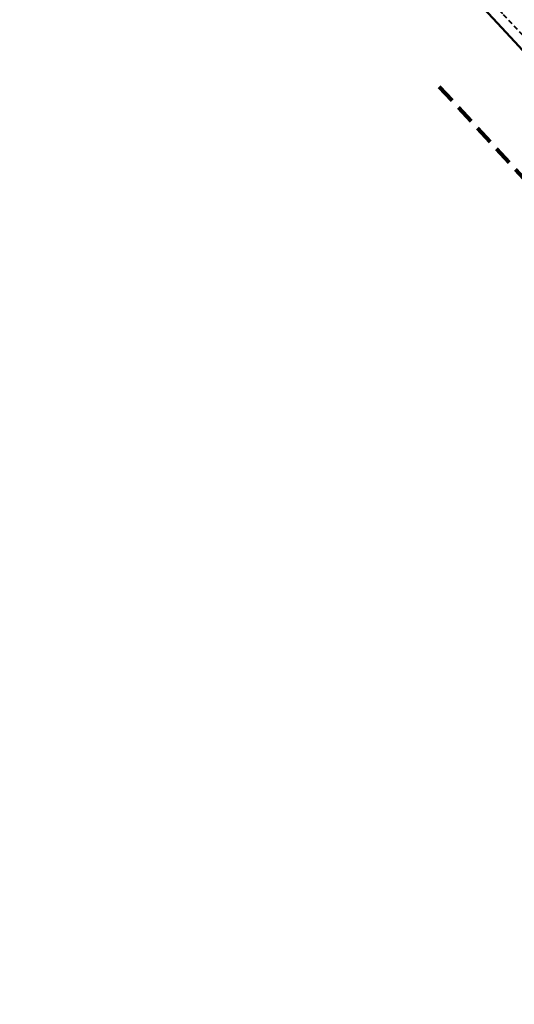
# Model space of a CAD drawing. Header units: metres. Extents: x 10302 to 38325, y -10115 to 6670.
# Tile 1 of 29: x 10600 to 10758, y -5586 to -5271. Entities that reach past the tile are written whole.
import ezdxf

# ---------------------------------------------------------------- set-up
doc = ezdxf.new("R2010")
doc.units = ezdxf.units.M
for name, pattern in [('1.5_1.0', [2.5, 1.5, -1]), ('2', [0.9, 0.6, -0.3]), ('PRZER3-1', [4, 3, -1])]:
    doc.linetypes.add(name, pattern=pattern)
doc.layers.add('!kanalizacja deszczowa', color=24, linetype='1.5_1.0', lineweight=40)
doc.layers.add('z - MPZT', color=121, linetype='PRZER3-1', lineweight=18)
doc.layers.add('Zakres', color=7, linetype='Continuous')

msp = doc.modelspace()

# ---------------------------------------------------------------- linework, layer by layer
at = {"layer": '!kanalizacja deszczowa'}
msp.add_lwpolyline([(10600, -5104.77), (10609.53, -5114.66), (10649.85, -5156.73), (10677.22, -5186.11), (10709.09, -5220.33), (10754.76, -5269.22), (10789.47, -5306.28), (10819.53, -5338.97), (10822.28, -5349), (10870.2, -5399.74), (10918.06, -5450.42), (10958.64, -5493.38), (10949.33, -5508.16)], dxfattribs=at)
at = {"layer": 'z - MPZT', "linetype": 'Continuous', "lineweight": 50}
msp.add_lwpolyline([(10939.68, -5533.75), (10954.09, -5519.01), (10939.76, -5505.07), (10952.53, -5492.05), (10917.14, -5453.3), (10890.54, -5425.18), (10876.87, -5410.54), (10814.15, -5343.82), (10816.18, -5341.94), (10806.21, -5331.28), (10800.43, -5325), (10779.98, -5301.61), (10768.17, -5288.76), (10759.88, -5279.43), (10743.05, -5261.22)], dxfattribs=at)
at = {"layer": 'Zakres', "color": 6, "linetype": '2', "lineweight": 100, "ltscale": 10}
msp.add_lwpolyline([(10734.3, -5292.33), (10908.87, -5482.05), (10922.98, -5518.04), (10994.95, -5585.77)], dxfattribs=at)

doc.saveas('drawing.dxf')
